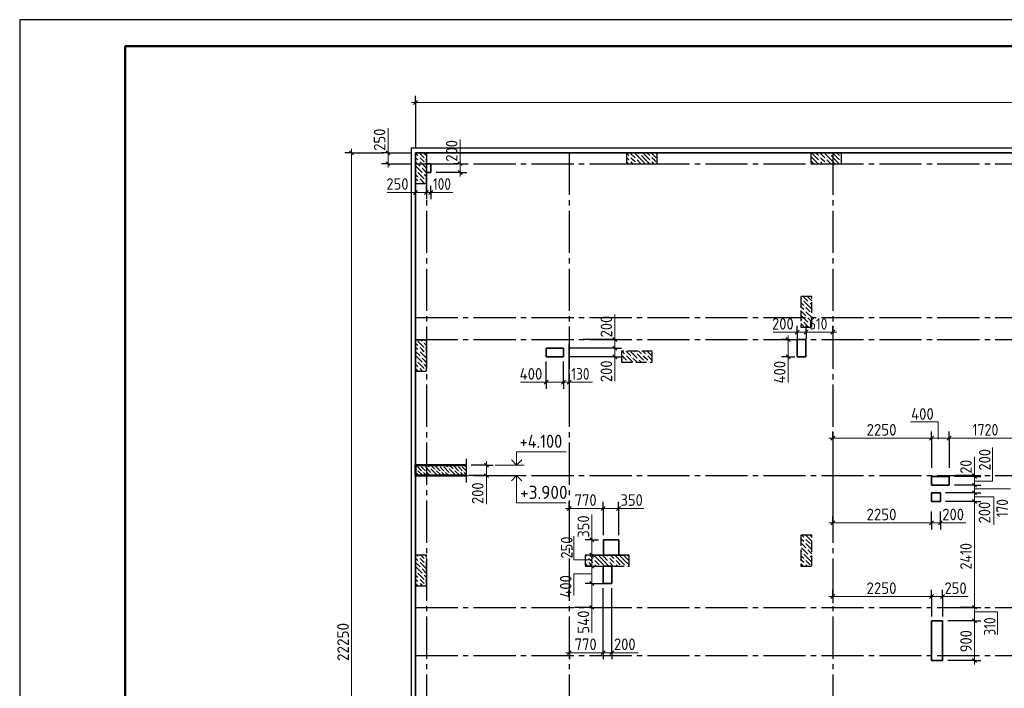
# Model space of a CAD drawing. Header units: millimetres. Extents: x 0 to 50400, y 0 to 36643.
# Tile 5 of 15: x 0 to 22420, y 20419 to 35640. Entities that reach past the tile are written whole.
import ezdxf

# ---------------------------------------------------------------- set-up
doc = ezdxf.new("R2010")
doc.units = ezdxf.units.MM
doc.linetypes.add('______2', pattern=[324, 240, -84])
doc.linetypes.add('______5', pattern=[1320, 960, -120, 120, -120])
for name, color, linetype, lineweight in [('Standard', 7, 'Continuous', 25), ('ЖБ Перекрытие верхний уровень', 7, 'Continuous', 35), ('ЖБ Пилон', 7, 'Continuous', 35), ('Общий01', 7, 'Continuous', 13), ('Примечания', 7, 'Continuous', 13), ('Размерная линия_ общее', 7, 'Continuous', 13)]:
    doc.layers.add(name, color=color, linetype=linetype, lineweight=lineweight)
doc.layers.add('Оси', color=7, linetype='______5', true_color=0x656565)
doc.styles.add('ISOCPEUR', font='txt')

msp = doc.modelspace()

# ---------------------------------------------------------------- hatches: boundary and pattern name
at = {"layer": 'ЖБ Пилон', "linetype": 'Continuous', "lineweight": -3, "transparency": 33554687}
for points in [[(9087, 32521), (9092, 32526), (9096, 32521), (9092, 32516)], [(13887, 32521), (13892, 32526), (13896, 32521), (13892, 32516)], [(14127, 32569), (14132, 32574), (14136, 32569), (14132, 32564)], [(14367, 32521), (14372, 32526), (14376, 32521), (14372, 32516)], [(18207, 32521), (18212, 32526), (18216, 32521), (18212, 32516)], [(18447, 32569), (18452, 32574), (18456, 32569), (18452, 32564)], [(18687, 32521), (18692, 32526), (18696, 32521), (18692, 32516)], [(9087, 32425), (9092, 32430), (9096, 32425), (9092, 32421)], [(9135, 32281), (9140, 32286), (9144, 32281), (9140, 32276)], [(9231, 32473), (9236, 32478), (9240, 32473), (9236, 32468)], [(9231, 32377), (9236, 32382), (9240, 32377), (9236, 32372)], [(13887, 32425), (13892, 32430), (13896, 32425), (13892, 32421)], [(14031, 32473), (14036, 32478), (14040, 32473), (14036, 32468)], [(14031, 32377), (14036, 32382), (14040, 32377), (14036, 32372)], [(14367, 32425), (14372, 32430), (14376, 32425), (14372, 32421)], [(14511, 32473), (14515, 32478), (14515, 32469)], [(14511, 32377), (14515, 32382), (14515, 32373)], [(18207, 32425), (18212, 32430), (18216, 32425), (18212, 32421)], [(18351, 32473), (18356, 32478), (18360, 32473), (18356, 32468)], [(18351, 32377), (18356, 32382), (18360, 32377), (18356, 32372)], [(18687, 32425), (18692, 32430), (18696, 32425), (18692, 32421)], [(9039, 32185), (9044, 32190), (9048, 32185), (9044, 32181)], [(9183, 32137), (9188, 32142), (9192, 32137), (9188, 32132)], [(9087, 32041), (9092, 32046), (9096, 32041), (9092, 32036)], [(9087, 31945), (9092, 31950), (9096, 31945), (9092, 31941)], [(9231, 31993), (9236, 31998), (9240, 31993), (9236, 31988)], [(17823, 29257), (17828, 29262), (17832, 29257), (17828, 29252)], [(17967, 29209), (17972, 29214), (17976, 29209), (17972, 29204)], [(17871, 29113), (17876, 29118), (17880, 29113), (17876, 29108)], [(17871, 29017), (17876, 29022), (17880, 29017), (17876, 29012)], [(18015, 28969), (18020, 28974), (18024, 28969), (18020, 28964)], [(17823, 28777), (17828, 28782), (17832, 28777), (17828, 28772)], [(17919, 28873), (17924, 28878), (17928, 28873), (17924, 28868)], [(17967, 28729), (17972, 28734), (17976, 28729), (17972, 28724)], [(9045, 28342), (9044, 28341), (9042, 28342)], [(9183, 28297), (9188, 28302), (9192, 28297), (9188, 28292)], [(9087, 28201), (9092, 28206), (9096, 28201), (9092, 28196)], [(9087, 28105), (9092, 28110), (9096, 28105), (9092, 28101)], [(9231, 28153), (9236, 28158), (9240, 28153), (9236, 28148)], [(9231, 28057), (9236, 28062), (9240, 28057), (9236, 28052)], [(14031, 28057), (14036, 28062), (14040, 28057), (14036, 28052)], [(9039, 27865), (9044, 27870), (9048, 27865), (9044, 27861)], [(9135, 27961), (9140, 27966), (9144, 27961), (9140, 27956)], [(9183, 27817), (9188, 27822), (9192, 27817), (9188, 27812)], [(13743, 27865), (13748, 27870), (13752, 27865), (13748, 27861)], [(13791, 28009), (13796, 28014), (13800, 28009), (13796, 28005)], [(13839, 27865), (13844, 27870), (13848, 27865), (13844, 27861)], [(13935, 27961), (13940, 27966), (13944, 27961), (13940, 27956)], [(14079, 27913), (14084, 27918), (14088, 27913), (14084, 27908)], [(14175, 28009), (14180, 28014), (14184, 28009), (14180, 28005)], [(14223, 27865), (14228, 27870), (14232, 27865), (14228, 27861)], [(14271, 28009), (14276, 28014), (14280, 28009), (14276, 28005)], [(14319, 27865), (14324, 27870), (14328, 27865), (14324, 27861)], [(9087, 27721), (9092, 27726), (9096, 27721), (9092, 27716)], [(9231, 27673), (9236, 27678), (9240, 27673), (9236, 27668)], [(17871, 23833), (17876, 23838), (17880, 23833), (17876, 23828)], [(17871, 23737), (17876, 23742), (17880, 23737), (17876, 23732)], [(17919, 23593), (17924, 23598), (17928, 23593), (17924, 23588)], [(18015, 23689), (18020, 23694), (18024, 23689), (18020, 23685)], [(9087, 23401), (9092, 23406), (9096, 23401), (9092, 23396)], [(9231, 23353), (9236, 23358), (9240, 23353), (9236, 23348)], [(12927, 23401), (12932, 23406), (12936, 23401), (12932, 23396)], [(13071, 23353), (13076, 23358), (13080, 23353), (13076, 23348)], [(13167, 23449), (13170, 23452), (13173, 23452), (13176, 23449), (13172, 23445)], [(13407, 23401), (13412, 23406), (13416, 23401), (13412, 23396)], [(13551, 23353), (13556, 23358), (13560, 23353), (13556, 23348)], [(13647, 23449), (13650, 23452), (13653, 23452), (13656, 23449), (13652, 23445)], [(17823, 23497), (17828, 23502), (17832, 23497), (17828, 23492)], [(17871, 23353), (17876, 23358), (17880, 23353), (17876, 23348)], [(17967, 23449), (17972, 23454), (17976, 23449), (17972, 23445)], [(9087, 23305), (9092, 23310), (9096, 23305), (9092, 23301)], [(9135, 23161), (9140, 23166), (9144, 23161), (9140, 23156)], [(9231, 23257), (9236, 23262), (9240, 23257), (9236, 23252)], [(12927, 23305), (12932, 23310), (12936, 23305), (12932, 23301)], [(13071, 23257), (13076, 23262), (13080, 23257), (13076, 23252)], [(13215, 23209), (13220, 23214), (13224, 23209), (13220, 23205)], [(13311, 23209), (13316, 23214), (13320, 23209), (13316, 23205)], [(13407, 23305), (13412, 23310), (13416, 23305), (13412, 23301)], [(13551, 23257), (13556, 23262), (13560, 23257), (13556, 23252)], [(13695, 23209), (13700, 23214), (13704, 23209), (13700, 23205)], [(13791, 23209), (13796, 23214), (13800, 23209), (13796, 23205)], [(17871, 23257), (17876, 23262), (17880, 23257), (17876, 23252)], [(18015, 23209), (18020, 23214), (18024, 23209), (18020, 23205)], [(9039, 23065), (9044, 23070), (9048, 23065), (9044, 23061)], [(9087, 22921), (9092, 22926), (9096, 22921), (9092, 22916)], [(9183, 23017), (9188, 23022), (9192, 23017), (9188, 23012)], [(9231, 22873), (9236, 22878), (9240, 22873), (9236, 22868)], [(9087, 22825), (9092, 22830), (9096, 22825), (9092, 22821)], [(9231, 22777), (9236, 22782), (9240, 22777), (9236, 22772)]]:
    msp.add_hatch(color=7, dxfattribs=at).paths.add_polyline_path(points, flags=16)
at = {"layer": 'Общий01', "linetype": 'Continuous', "lineweight": 13, "transparency": 33554687}
for points in [[(9048, 25386), (9040, 25394), (9048, 25402), (9056, 25394)], [(9132, 25470), (9124, 25478), (9132, 25486), (9140, 25478)], [(9174, 25344), (9166, 25352), (9174, 25360), (9182, 25352)], [(9216, 25470), (9208, 25478), (9216, 25486), (9224, 25478)], [(9258, 25344), (9250, 25352), (9258, 25360), (9266, 25352)], [(9342, 25428), (9334, 25436), (9342, 25444), (9350, 25436)], [(9468, 25386), (9460, 25394), (9468, 25402), (9476, 25394)], [(9552, 25470), (9544, 25478), (9552, 25486), (9560, 25478)], [(9594, 25344), (9586, 25352), (9594, 25360), (9602, 25352)], [(9636, 25470), (9628, 25478), (9636, 25486), (9644, 25478)], [(9678, 25344), (9670, 25352), (9678, 25360), (9686, 25352)], [(9762, 25428), (9754, 25436), (9762, 25444), (9770, 25436)], [(9888, 25386), (9880, 25394), (9888, 25402), (9896, 25394)], [(9972, 25470), (9964, 25478), (9972, 25486), (9980, 25478)], [(10014, 25344), (10006, 25352), (10014, 25360), (10022, 25352)], [(10056, 25470), (10048, 25478), (10056, 25486), (10064, 25478)], [(10098, 25344), (10090, 25352), (10098, 25360), (10106, 25352)], [(9090, 25260), (9082, 25268), (9090, 25276), (9098, 25268), (9090, 25260)], [(9384, 25302), (9376, 25310), (9384, 25318), (9392, 25310)], [(9510, 25260), (9502, 25268), (9510, 25276), (9518, 25268), (9510, 25260)], [(9804, 25302), (9796, 25310), (9804, 25318), (9812, 25310)], [(9930, 25260), (9922, 25268), (9930, 25276), (9938, 25268), (9930, 25260)]]:
    msp.add_hatch(color=7, dxfattribs=at).paths.add_polyline_path(points, flags=16)

# ---------------------------------------------------------------- linework, layer by layer
at = {"layer": 'Standard', "color": 7, "linetype": 'Continuous', "lineweight": 25, "transparency": 33554687}
msp.add_line((2400, 35040), (2400, 1270), dxfattribs=at)
msp.add_lwpolyline([(0, 0), (50400, 0), (50400, 35640), (0, 35640), (0, 0)], close=True, dxfattribs=at)
at = {"layer": 'Standard', "color": 7, "linetype": 'Continuous', "lineweight": 50, "transparency": 33554687}
msp.add_lwpolyline([(2400, 35040), (49800, 35040), (49800, 600), (2400, 600), (2400, 35040)], close=True, dxfattribs=at)
at = {"layer": 'Standard', "color": 254, "linetype": 'Continuous', "lineweight": -3, "true_color": 0xc4c4ff, "transparency": 33554687}
msp.add_lwpolyline([(8915, 10212), (40365, 10212), (40365, 32712), (8915, 32712), (8915, 10212)], dxfattribs=at)
at = {"layer": 'ЖБ Перекрытие верхний уровень', "color": 7, "linetype": 'Continuous', "lineweight": 35, "transparency": 33554687}
for p, q in [((30365, 32612), (9015, 32612)), ((9015, 32612), (9015, 13862)), ((9365, 32362), (9265, 32362)), ((9265, 32362), (9265, 32162)), ((9365, 32162), (9365, 32362)), ((9265, 32162), (9365, 32162)), ((17904, 28362), (17704, 28362)), ((17704, 28362), (17704, 27962)), ((17904, 27962), (17904, 28362)), ((12385, 28162), (11985, 28162)), ((11985, 28162), (11985, 27962)), ((12385, 27962), (12385, 28162)), ((11985, 27962), (12385, 27962)), ((17704, 27962), (17904, 27962)), ((21163, 25242), (20763, 25242)), ((20763, 25242), (20763, 25042)), ((21163, 25042), (21163, 25242)), ((20763, 25042), (21163, 25042)), ((20964, 24872), (20764, 24872)), ((20764, 24872), (20764, 24672)), ((20764, 24672), (20964, 24672)), ((20964, 24672), (20964, 24872)), ((13641, 23802), (13291, 23802)), ((13291, 23802), (13291, 23452)), ((13641, 23452), (13641, 23802)), ((13291, 23452), (13641, 23452)), ((13486, 23202), (13286, 23202)), ((13286, 23202), (13286, 22802)), ((13486, 22802), (13486, 23202)), ((13286, 22802), (13486, 22802)), ((21015, 21952), (20765, 21952)), ((20765, 21952), (20765, 21052)), ((21015, 21052), (21015, 21952)), ((20765, 21052), (21015, 21052))]:
    msp.add_line(p, q, dxfattribs=at)
at = {"layer": 'ЖБ Пилон', "color": 253, "linetype": '______2', "lineweight": -3, "true_color": 0xa0a0a0, "transparency": 33554687}
for p, q in [((9265, 32612), (9015, 32612)), ((9015, 32612), (9015, 31912)), ((9265, 31912), (9265, 32612)), ((14515, 32612), (13815, 32612)), ((13815, 32612), (13815, 32362)), ((14515, 32362), (14515, 32612)), ((18715, 32612), (18015, 32612)), ((18015, 32612), (18015, 32362)), ((18715, 32362), (18715, 32612)), ((13815, 32362), (14515, 32362)), ((18015, 32362), (18715, 32362)), ((9015, 31912), (9265, 31912)), ((18035, 29342), (17785, 29342)), ((17785, 29342), (17785, 28642)), ((18035, 28642), (18035, 29342)), ((17785, 28642), (18035, 28642)), ((9265, 28342), (9015, 28342)), ((9015, 28342), (9015, 27642)), ((9265, 27642), (9265, 28342)), ((14405, 28092), (13705, 28092)), ((13705, 28092), (13705, 27842)), ((14405, 27842), (14405, 28092)), ((13705, 27842), (14405, 27842)), ((9015, 27642), (9265, 27642)), ((18035, 23902), (17785, 23902)), ((17785, 23902), (17785, 23202)), ((18035, 23202), (18035, 23902)), ((9265, 23452), (9015, 23452)), ((9015, 23452), (9015, 22752)), ((9265, 22752), (9265, 23452)), ((13875, 23452), (12875, 23452)), ((12875, 23452), (12875, 23202)), ((13875, 23202), (13875, 23452)), ((12875, 23202), (13875, 23202)), ((17785, 23202), (18035, 23202)), ((9015, 22752), (9265, 22752))]:
    msp.add_line(p, q, dxfattribs=at)
at = {"layer": 'ЖБ Пилон', "color": 253, "linetype": 'Continuous', "lineweight": -3, "true_color": 0xa0a0a0, "transparency": 33554687}
for p, q in [((9015, 32598), (9068, 32545)), ((9096, 32612), (9212, 32497)), ((9265, 32540), (9212, 32593)), ((13815, 32598), (13868, 32545)), ((13896, 32612), (14012, 32497)), ((14156, 32449), (14012, 32593)), ((14088, 32612), (14108, 32593)), ((14156, 32545), (14252, 32449)), ((14252, 32545), (14184, 32612)), ((14252, 32545), (14348, 32449)), ((14280, 32612), (14348, 32545)), ((14376, 32612), (14492, 32497)), ((14515, 32570), (14492, 32593)), ((18015, 32526), (18092, 32449)), ((18092, 32545), (18024, 32612)), ((18092, 32545), (18188, 32449)), ((18120, 32612), (18188, 32545)), ((18216, 32612), (18332, 32497)), ((18476, 32449), (18332, 32593)), ((18408, 32612), (18428, 32593)), ((18476, 32545), (18572, 32449)), ((18572, 32545), (18504, 32612)), ((18572, 32545), (18668, 32449)), ((18600, 32612), (18668, 32545)), ((18696, 32612), (18715, 32594)), ((9015, 32502), (9068, 32449)), ((9015, 32406), (9116, 32305)), ((9020, 32305), (9164, 32161)), ((9164, 32449), (9116, 32497)), ((9116, 32401), (9260, 32257)), ((9212, 32401), (9164, 32449)), ((9260, 32449), (9265, 32444)), ((9260, 32353), (9265, 32348)), ((13815, 32502), (13868, 32449)), ((13815, 32406), (13858, 32362)), ((13964, 32449), (13916, 32497)), ((13916, 32401), (13954, 32362)), ((14012, 32401), (13964, 32449)), ((14060, 32449), (14147, 32362)), ((14156, 32449), (14242, 32362)), ((14252, 32449), (14338, 32362)), ((14444, 32449), (14396, 32497)), ((14396, 32401), (14434, 32362)), ((14492, 32401), (14444, 32449)), ((18015, 32430), (18082, 32362)), ((18092, 32449), (18178, 32362)), ((18284, 32449), (18236, 32497)), ((18236, 32401), (18274, 32362)), ((18332, 32401), (18284, 32449)), ((18380, 32449), (18467, 32362)), ((18476, 32449), (18562, 32362)), ((18572, 32449), (18658, 32362)), ((9020, 32209), (9015, 32214)), ((9015, 32118), (9068, 32065)), ((9068, 32161), (9212, 32017)), ((9164, 32257), (9265, 32156)), ((9265, 32060), (9212, 32113)), ((9015, 32022), (9068, 31969)), ((9015, 31926), (9028, 31912)), ((9164, 31969), (9116, 32017)), ((9116, 31921), (9124, 31912)), ((9212, 31921), (9164, 31969)), ((9260, 31969), (9265, 31964)), ((17785, 29300), (17804, 29281)), ((17785, 29204), (17852, 29137)), ((17838, 29342), (17948, 29233)), ((17996, 29089), (17852, 29233)), ((18035, 29242), (17948, 29329)), ((17996, 29185), (18035, 29146)), ((18030, 29342), (18035, 29338)), ((17804, 29089), (17785, 29108)), ((17785, 29012), (17900, 28897)), ((17852, 29041), (17804, 29089)), ((17900, 29089), (17996, 28993)), ((17900, 28993), (18035, 28858)), ((17996, 29089), (18035, 29050)), ((17785, 28820), (17804, 28801)), ((17785, 28724), (17852, 28657)), ((17804, 28897), (17948, 28753)), ((17962, 28642), (17852, 28753)), ((18035, 28762), (17948, 28849)), ((17996, 28705), (18035, 28666)), ((9015, 28278), (9068, 28225)), ((9068, 28321), (9212, 28177)), ((9142, 28342), (9164, 28321)), ((9265, 28220), (9212, 28273)), ((9238, 28342), (9265, 28316)), ((9015, 28182), (9068, 28129)), ((9015, 28086), (9116, 27985)), ((9164, 28129), (9116, 28177)), ((9116, 28081), (9260, 27937)), ((9212, 28081), (9164, 28129)), ((9260, 28129), (9265, 28124)), ((9260, 28033), (9265, 28028)), ((13713, 28092), (13772, 28033)), ((13809, 28092), (13916, 27985)), ((13916, 28081), (14060, 27937)), ((14012, 28081), (14000, 28092)), ((14060, 28033), (14204, 27889)), ((14096, 28092), (14156, 28033)), ((14193, 28092), (14252, 28033)), ((14289, 28092), (14396, 27985)), ((14396, 28081), (14405, 28072)), ((9020, 27889), (9015, 27894)), ((9020, 27985), (9164, 27841)), ((9068, 27841), (9212, 27697)), ((9164, 27937), (9265, 27836)), ((13705, 27908), (13724, 27889)), ((13772, 27937), (13724, 27985)), ((13820, 27889), (13772, 27937)), ((13820, 27985), (13962, 27842)), ((13964, 27937), (14058, 27842)), ((14154, 27842), (14108, 27889)), ((14252, 27937), (14204, 27985)), ((14300, 27889), (14252, 27937)), ((14300, 27985), (14405, 27880)), ((9015, 27798), (9068, 27745)), ((9015, 27702), (9068, 27649)), ((9164, 27649), (9116, 27697)), ((9170, 27642), (9164, 27649)), ((9265, 27740), (9212, 27793)), ((9260, 27649), (9265, 27644)), ((17804, 23809), (17785, 23828)), ((17852, 23761), (17804, 23809)), ((17806, 23902), (17852, 23857)), ((17900, 23809), (17996, 23713)), ((17996, 23809), (17903, 23902)), ((17996, 23809), (18035, 23770)), ((17998, 23902), (18035, 23866)), ((17785, 23732), (17900, 23617)), ((17804, 23617), (17948, 23473)), ((17900, 23713), (18035, 23578)), ((18035, 23482), (17948, 23569)), ((9015, 23382), (9068, 23329)), ((9040, 23452), (9068, 23425)), ((9164, 23329), (9116, 23377)), ((9136, 23452), (9212, 23377)), ((9212, 23281), (9164, 23329)), ((9265, 23420), (9232, 23452)), ((9260, 23329), (9265, 23324)), ((12875, 23362), (12908, 23329)), ((12880, 23452), (12908, 23425)), ((13004, 23329), (12956, 23377)), ((12976, 23452), (13052, 23377)), ((13052, 23281), (13004, 23329)), ((13196, 23329), (13072, 23452)), ((13100, 23329), (13196, 23233)), ((13196, 23425), (13292, 23329)), ((13196, 23329), (13292, 23233)), ((13292, 23425), (13264, 23452)), ((13292, 23425), (13388, 23329)), ((13292, 23329), (13418, 23202)), ((13360, 23452), (13388, 23425)), ((13484, 23329), (13436, 23377)), ((13456, 23452), (13532, 23377)), ((13532, 23281), (13484, 23329)), ((13676, 23329), (13552, 23452)), ((13580, 23329), (13676, 23233)), ((13676, 23425), (13772, 23329)), ((13676, 23329), (13772, 23233)), ((13772, 23425), (13744, 23452)), ((13772, 23425), (13868, 23329)), ((13772, 23329), (13875, 23226)), ((13840, 23452), (13868, 23425)), ((17785, 23540), (17804, 23521)), ((17785, 23444), (17852, 23377)), ((17804, 23329), (17785, 23348)), ((17852, 23281), (17804, 23329)), ((17996, 23329), (17852, 23473)), ((17900, 23329), (17996, 23233)), ((17996, 23425), (18035, 23386)), ((17996, 23329), (18035, 23290)), ((9015, 23286), (9116, 23185)), ((9020, 23089), (9015, 23094)), ((9020, 23185), (9164, 23041)), ((9116, 23281), (9260, 23137)), ((9164, 23137), (9265, 23036)), ((9260, 23233), (9265, 23228)), ((12875, 23266), (12938, 23202)), ((12956, 23281), (13034, 23202)), ((13100, 23233), (13130, 23202)), ((13436, 23281), (13514, 23202)), ((13580, 23233), (13610, 23202)), ((17785, 23252), (17834, 23202)), ((17900, 23233), (17930, 23202)), ((9015, 22998), (9068, 22945)), ((9015, 22902), (9068, 22849)), ((9068, 23041), (9212, 22897)), ((9164, 22849), (9116, 22897)), ((9265, 22940), (9212, 22993)), ((9015, 22806), (9068, 22752)), ((9116, 22801), (9164, 22752)), ((9212, 22801), (9164, 22849)), ((9260, 22849), (9265, 22844)), ((9260, 22753), (9260, 22752))]:
    msp.add_line(p, q, dxfattribs=at)
at = {"layer": 'Общий01', "color": 7, "linetype": 'Continuous', "lineweight": 25, "transparency": 33554687}
msp.add_line((10165, 25644), (10165, 25104), dxfattribs=at)
at = {"layer": 'Общий01', "color": 7, "linetype": 'Continuous', "lineweight": 35, "transparency": 33554687}
for p, q in [((11314, 25500), (11197, 25618)), ((11314, 25500), (11432, 25618)), ((11314, 25260), (11197, 25143)), ((11314, 25260), (11432, 25143))]:
    msp.add_line(p, q, dxfattribs=at)
at = {"layer": 'Общий01', "color": 7, "linetype": 'Continuous', "lineweight": 13, "transparency": 33554687}
for p, q in [((9015, 25427), (9027, 25415)), ((9015, 25343), (9069, 25289)), ((9027, 25499), (9153, 25373)), ((9182, 25260), (9069, 25373)), ((9110, 25500), (9111, 25499)), ((9195, 25415), (9153, 25457)), ((9194, 25500), (9195, 25499)), ((9237, 25373), (9195, 25415)), ((9237, 25457), (9363, 25331)), ((9278, 25500), (9321, 25457)), ((9362, 25500), (9447, 25415)), ((9363, 25415), (9489, 25289)), ((9447, 25499), (9573, 25373)), ((9602, 25260), (9489, 25373)), ((9530, 25500), (9531, 25499)), ((9615, 25415), (9573, 25457)), ((9614, 25500), (9615, 25499)), ((9657, 25373), (9615, 25415)), ((9657, 25457), (9783, 25331)), ((9698, 25500), (9741, 25457)), ((9782, 25500), (9867, 25415)), ((9783, 25415), (9909, 25289)), ((9867, 25499), (9993, 25373)), ((10022, 25260), (9909, 25373)), ((9950, 25500), (9951, 25499)), ((10035, 25415), (9993, 25457)), ((10034, 25500), (10035, 25499)), ((10077, 25373), (10035, 25415)), ((10077, 25457), (10165, 25369)), ((10118, 25500), (10161, 25457)), ((10825, 25500), (11490, 25500)), ((10825, 25500), (11490, 25500)), ((9195, 25331), (9266, 25260)), ((9279, 25331), (9350, 25260)), ((9434, 25260), (9405, 25289)), ((9615, 25331), (9686, 25260)), ((9699, 25331), (9770, 25260)), ((9854, 25260), (9825, 25289)), ((10035, 25331), (10106, 25260)), ((10119, 25331), (10165, 25285)), ((10825, 25260), (11455, 25260)), ((10825, 25260), (11490, 25260))]:
    msp.add_line(p, q, dxfattribs=at)
at = {"layer": 'Общий01', "color": 7, "linetype": 'Continuous', "lineweight": 50, "transparency": 33554687}
msp.add_line((9015, 25260), (10165, 25260), dxfattribs=at)
at = {"layer": 'Общий01', "color": 7, "linetype": 'Continuous', "lineweight": 13, "transparency": 33554687}
for points in [[(11314, 25500), (11314, 25801), (12441, 25801)], [(11314, 25260), (11314, 24644), (12441, 24644)]]:
    msp.add_lwpolyline(points, dxfattribs=at)
at = {"layer": 'Общий01', "color": 7, "linetype": 'Continuous', "lineweight": 50, "transparency": 33554687}
msp.add_lwpolyline([(9015, 25260), (9015, 25500), (10165, 25500)], dxfattribs=at)
at = {"layer": 'Оси', "color": 8, "linetype": '______5', "lineweight": -3, "transparency": 33554687}
for p, q in [((9265, 32612), (9265, 8317)), ((12515, 32612), (12515, 8317)), ((18515, 32612), (18515, 8317)), ((9015, 32362), (42963, 32362)), ((9015, 28862), (42963, 28862)), ((9015, 28362), (42963, 28362)), ((9015, 25262), (42963, 25262)), ((9015, 22262), (42963, 22262)), ((9015, 21162), (42963, 21162))]:
    msp.add_line(p, q, dxfattribs=at)
at = {"layer": 'Примечания', "color": 7, "linetype": 'Continuous', "lineweight": 13, "transparency": 33554687}
for p, q in [((8387, 32612), (8387, 33172)), ((10029, 32362), (10029, 32912)), ((9015, 31708), (8365, 31708)), ((9015, 31708), (8365, 31708)), ((9365, 31708), (9865, 31708)), ((13551, 28362), (13551, 28932)), ((17705, 28524), (17155, 28524)), ((13551, 27962), (13551, 27412)), ((17498, 27962), (17498, 27379)), ((11985, 27385), (11405, 27385)), ((12515, 27385), (13045, 27385)), ((20912, 26482), (20282, 26482)), ((20912, 26092), (20912, 26482)), ((22150, 25138), (22150, 25904)), ((21739, 25090), (21739, 25690)), ((10628, 24612), (10628, 25260)), ((21740, 25138), (22150, 25138)), ((21739, 24958), (22565, 24958)), ((21739, 24780), (22179, 24780)), ((22179, 24780), (22179, 24140)), ((13635, 24512), (14215, 24512)), ((13029, 23802), (13029, 24372)), ((20964, 24184), (21544, 24184)), ((12619, 23340), (12619, 23880)), ((13029, 23340), (12619, 23340)), ((13029, 23022), (12619, 23022)), ((12619, 23022), (12619, 22532)), ((21015, 22507), (21595, 22507)), ((13029, 22262), (13029, 21682)), ((21739, 22163), (22269, 22163)), ((22269, 22163), (22269, 21633)), ((13486, 21230), (14086, 21230))]:
    msp.add_line(p, q, dxfattribs=at)
at = {"layer": 'Размерная линия_ общее', "color": 253, "linetype": 'Continuous', "lineweight": -3, "true_color": 0xa0a0a0, "transparency": 33554687}
for p, q in [((9015, 33755), (9015, 33905)), ((9015, 33755), (9015, 33605)), ((9015, 33755), (9015, 32712)), ((7556, 32612), (7406, 32612)), ((7556, 32612), (7706, 32612)), ((7556, 32612), (8287, 32612)), ((8387, 32612), (8237, 32612)), ((8387, 32612), (8537, 32612)), ((8387, 32612), (8915, 32612)), ((8387, 32362), (8237, 32362)), ((8387, 32362), (8537, 32362)), ((8387, 32362), (8915, 32362)), ((10029, 32362), (9879, 32362)), ((10029, 32362), (9994, 32362)), ((10029, 32362), (10179, 32362)), ((10029, 32162), (9485, 32162)), ((10029, 32162), (9879, 32162)), ((10029, 32162), (10179, 32162)), ((9015, 31708), (9015, 31858)), ((9015, 31708), (9015, 31858)), ((9265, 31708), (9265, 31858)), ((9265, 31708), (9265, 31858)), ((9365, 31708), (9365, 31858)), ((9015, 31708), (9015, 31558)), ((9015, 31708), (9015, 31708)), ((9015, 31708), (9015, 31558)), ((9265, 31708), (9265, 31558)), ((9265, 31708), (9265, 31708)), ((9265, 31708), (9265, 31558)), ((9365, 31708), (9365, 31558)), ((17705, 28524), (17705, 28674)), ((17705, 28524), (17705, 28374)), ((17705, 28524), (17705, 28462)), ((17905, 28524), (17905, 28674)), ((17905, 28524), (17905, 28374)), ((17905, 28524), (17905, 28462)), ((18515, 28524), (18515, 28674)), ((18515, 28524), (18515, 28374)), ((18515, 28524), (18515, 28462)), ((13551, 28362), (13401, 28362)), ((13551, 28362), (13701, 28362)), ((17498, 28362), (17348, 28362)), ((17498, 28362), (17648, 28362)), ((17498, 28362), (17498, 28362)), ((13551, 28162), (13401, 28162)), ((13551, 28162), (13701, 28162)), ((13551, 27962), (13401, 27962)), ((13551, 27962), (13701, 27962)), ((17498, 27962), (17348, 27962)), ((17498, 27962), (17648, 27962)), ((17498, 27962), (17585, 27962)), ((11985, 27385), (11985, 27535)), ((11985, 27385), (11985, 27235)), ((12385, 27385), (12385, 27535)), ((12385, 27385), (12385, 27235)), ((12515, 27385), (12515, 27535)), ((12515, 27385), (12515, 27235)), ((18515, 26112), (18515, 26262)), ((20765, 26112), (20765, 26262)), ((21165, 26112), (21165, 26262)), ((21165, 26112), (21165, 26262)), ((18515, 26112), (18515, 25962)), ((18515, 26112), (18515, 24481)), ((20765, 26112), (20765, 25962)), ((20765, 26112), (20765, 25439)), ((21165, 26112), (21165, 25962)), ((21165, 26112), (21165, 26112)), ((21165, 26112), (21165, 25962)), ((21165, 26112), (21165, 25439)), ((10628, 25500), (10281, 25500)), ((10628, 25500), (10478, 25500)), ((10628, 25500), (10778, 25500)), ((10628, 25260), (10227, 25260)), ((10628, 25260), (10478, 25260)), ((10628, 25260), (10778, 25260)), ((21739, 25262), (21589, 25262)), ((21739, 25242), (21589, 25242)), ((21739, 25262), (21889, 25262)), ((21739, 25242), (21889, 25242)), ((21739, 25042), (21589, 25042)), ((21739, 25042), (21889, 25042)), ((12515, 24512), (12515, 24662)), ((13285, 24512), (13285, 24662)), ((13635, 24512), (13635, 24662)), ((21739, 24872), (21589, 24872)), ((21739, 24672), (21589, 24672)), ((21739, 24872), (21889, 24872)), ((21739, 24672), (21889, 24672)), ((12515, 24512), (12515, 24362)), ((12515, 24512), (12515, 24215)), ((13285, 24512), (13285, 24362)), ((13285, 24512), (13285, 23902)), ((13635, 24512), (13635, 24362)), ((13635, 24512), (13635, 23902)), ((18514, 24184), (18514, 24334)), ((20764, 24184), (20764, 24334)), ((20964, 24184), (20964, 24334)), ((18514, 24184), (18514, 24034)), ((18514, 24184), (18514, 24184)), ((20764, 24184), (20764, 24034)), ((20964, 24184), (20964, 24034)), ((13029, 23802), (12879, 23802)), ((13029, 23802), (13179, 23802)), ((13029, 23802), (13165, 23802)), ((13029, 23452), (12879, 23452)), ((13029, 23452), (13179, 23452)), ((13029, 23452), (13745, 23452)), ((13029, 23202), (12879, 23202)), ((13029, 23202), (13179, 23202)), ((13029, 23202), (13365, 23202)), ((13029, 22802), (12879, 22802)), ((13029, 22802), (13179, 22802)), ((13029, 22802), (13336, 22802)), ((18515, 22507), (18515, 22657)), ((20765, 22507), (20765, 22657)), ((21015, 22507), (21015, 22657)), ((18515, 22507), (18515, 22357)), ((18515, 22507), (18515, 22362)), ((20765, 22507), (20765, 22357)), ((20765, 22507), (20765, 22052)), ((21015, 22507), (21015, 22357)), ((21015, 22507), (21015, 22052)), ((13029, 22262), (12879, 22262)), ((13029, 22262), (13179, 22262)), ((21739, 22262), (21404, 22262)), ((21739, 22262), (21589, 22262)), ((21739, 22262), (21589, 22262)), ((21739, 22262), (21889, 22262)), ((21739, 22262), (21739, 22262)), ((21739, 22262), (21889, 22262)), ((21739, 21952), (21135, 21952)), ((21739, 21952), (21589, 21952)), ((21739, 21952), (21889, 21952)), ((12516, 21230), (12516, 21380)), ((13286, 21230), (13286, 21380)), ((13486, 21230), (13486, 21380)), ((12516, 21230), (12516, 21080)), ((12516, 21230), (12516, 21230)), ((13286, 21230), (13286, 21080)), ((13486, 21230), (13486, 21080)), ((21739, 21052), (21135, 21052)), ((21739, 21052), (21589, 21052)), ((21739, 21052), (21889, 21052))]:
    msp.add_line(p, q, dxfattribs=at)
at = {"layer": 'Размерная линия_ общее', "color": 7, "linetype": 'Continuous', "lineweight": 13, "transparency": 33554687}
for p, q in [((9015, 33755), (8925, 33755)), ((9015, 33755), (40265, 33755)), ((7556, 32612), (7556, 32702)), ((8387, 32612), (8387, 32702)), ((8387, 32362), (8387, 32272)), ((10029, 32362), (10029, 32452)), ((10029, 32162), (10029, 32072)), ((9015, 31708), (8925, 31708)), ((9015, 31708), (8925, 31708)), ((9015, 31708), (9265, 31708)), ((9015, 31708), (9265, 31708)), ((9265, 31708), (9355, 31708)), ((9265, 31708), (9365, 31708)), ((9365, 31708), (9455, 31708)), ((17705, 28524), (17615, 28524)), ((17705, 28524), (17905, 28524)), ((17905, 28524), (18515, 28524)), ((18515, 28524), (18605, 28524)), ((13551, 28362), (13551, 28452)), ((13551, 28162), (13551, 28362)), ((17498, 28362), (17498, 28452)), ((17498, 27962), (17498, 28362)), ((13551, 27962), (13551, 28162)), ((13551, 27962), (13551, 27872)), ((17498, 27962), (17498, 27872)), ((11985, 27385), (11895, 27385)), ((11985, 27385), (12385, 27385)), ((12385, 27385), (12515, 27385)), ((12515, 27385), (12605, 27385)), ((18515, 26112), (18425, 26112)), ((18515, 26112), (20765, 26112)), ((20765, 26112), (21165, 26112)), ((21165, 26112), (21075, 26112)), ((21165, 26112), (22885, 26112)), ((21165, 26112), (21255, 26112)), ((10628, 25500), (10628, 25590)), ((10628, 25500), (10628, 25260)), ((21739, 25262), (21739, 25352)), ((10628, 25260), (10628, 25170)), ((21739, 25242), (21739, 25262)), ((21739, 25042), (21739, 25242)), ((21739, 24872), (21739, 25042)), ((21739, 24672), (21739, 24872)), ((12515, 24512), (12425, 24512)), ((12515, 24512), (13285, 24512)), ((13285, 24512), (13635, 24512)), ((13635, 24512), (13725, 24512)), ((18514, 24184), (18424, 24184)), ((18514, 24184), (20764, 24184)), ((20764, 24184), (20964, 24184)), ((20964, 24184), (21054, 24184)), ((13029, 23802), (13029, 23892)), ((13029, 23452), (13029, 23802)), ((13029, 23202), (13029, 23452)), ((13029, 22802), (13029, 23202)), ((13029, 22262), (13029, 22802)), ((18515, 22507), (18425, 22507)), ((18515, 22507), (20765, 22507)), ((20765, 22507), (21015, 22507)), ((21015, 22507), (21105, 22507)), ((13029, 22262), (13029, 22172)), ((21739, 22262), (21739, 22352)), ((21739, 21952), (21739, 22262)), ((21739, 22262), (21739, 22172)), ((12516, 21230), (12426, 21230)), ((12516, 21230), (13286, 21230)), ((13286, 21230), (13486, 21230)), ((13486, 21230), (13576, 21230)), ((21739, 21052), (21739, 20962))]:
    msp.add_line(p, q, dxfattribs=at)
at = {"layer": 'Размерная линия_ общее', "color": 7, "linetype": 'Continuous', "lineweight": 25, "transparency": 33554687}
for p, q in [((8970, 33710), (9060, 33800)), ((7601, 32567), (7511, 32657)), ((8432, 32567), (8342, 32657)), ((8432, 32317), (8342, 32407)), ((10074, 32317), (9984, 32407)), ((10074, 32117), (9984, 32207)), ((8970, 31663), (9060, 31753)), ((8970, 31663), (9060, 31753)), ((9220, 31663), (9310, 31753)), ((9220, 31663), (9310, 31753)), ((9320, 31663), (9410, 31753)), ((17660, 28479), (17750, 28569)), ((17860, 28479), (17950, 28569)), ((18470, 28479), (18560, 28569)), ((13596, 28317), (13506, 28407)), ((17543, 28317), (17453, 28407)), ((13596, 28117), (13506, 28207)), ((13596, 27917), (13506, 28007)), ((17543, 27917), (17453, 28007)), ((11940, 27340), (12030, 27430)), ((12340, 27340), (12430, 27430)), ((12470, 27340), (12560, 27430)), ((18470, 26067), (18560, 26157)), ((20720, 26067), (20810, 26157)), ((21120, 26067), (21210, 26157)), ((21120, 26067), (21210, 26157)), ((10583, 25545), (10673, 25455)), ((10583, 25305), (10673, 25215)), ((21784, 25217), (21694, 25307)), ((21784, 25197), (21694, 25287)), ((21784, 24997), (21694, 25087)), ((21784, 24827), (21694, 24917)), ((21784, 24627), (21694, 24717)), ((12470, 24467), (12560, 24557)), ((13240, 24467), (13330, 24557)), ((13590, 24467), (13680, 24557)), ((18469, 24139), (18559, 24229)), ((20719, 24139), (20809, 24229)), ((20919, 24139), (21009, 24229)), ((13074, 23757), (12984, 23847)), ((13074, 23407), (12984, 23497)), ((13074, 23157), (12984, 23247)), ((13074, 22757), (12984, 22847)), ((18470, 22462), (18560, 22552)), ((20720, 22462), (20810, 22552)), ((20970, 22462), (21060, 22552)), ((13074, 22217), (12984, 22307)), ((21784, 22217), (21694, 22307)), ((21784, 22217), (21694, 22307)), ((21784, 21907), (21694, 21997)), ((12471, 21185), (12561, 21275)), ((13241, 21185), (13331, 21275)), ((13441, 21185), (13531, 21275)), ((21784, 21007), (21694, 21097))]:
    msp.add_line(p, q, dxfattribs=at)
at = {"layer": 'Размерная линия_ общее', "color": 7, "linetype": 'Continuous', "lineweight": 13, "transparency": 33554687}
for points in [[(7556, 10362), (7556, 20923), (7556, 20923), (7556, 32612)], [(8387, 32362), (8387, 32529), (8387, 32529), (8387, 32612)], [(10029, 32162), (10029, 32279), (10029, 32279), (10029, 32362)], [(21739, 22262), (21739, 23013), (21739, 23013), (21739, 23059), (21739, 23059), (21739, 23108), (21739, 23108), (21739, 23238), (21739, 23238), (21739, 24672)], [(21739, 21052), (21739, 21130), (21739, 21130), (21739, 21139), (21739, 21139), (21739, 21952)]]:
    msp.add_lwpolyline(points, dxfattribs=at)
at = {"layer": 'Размерная линия_ общее', "color": 253, "linetype": 'Continuous', "lineweight": -3, "true_color": 0xa0a0a0, "transparency": 33554687}
for points in [[(12515, 27385), (12515, 27405), (12515, 27405), (12515, 27652), (12515, 27652), (12515, 28262)], [(13551, 28362), (13531, 28362), (13531, 28362), (12828, 28362)], [(13551, 28162), (13531, 28162), (13531, 28162), (12505, 28162)], [(11985, 27385), (11985, 27405), (11985, 27405), (11985, 27540), (11985, 27540), (11985, 27862)], [(12385, 27385), (12385, 27405), (12385, 27405), (12385, 27624), (12385, 27624), (12385, 27862)], [(13551, 27962), (13531, 27962), (13531, 27962), (12505, 27962)], [(21739, 25242), (21719, 25242), (21719, 25242), (21283, 25242)], [(21739, 25262), (21719, 25262), (21719, 25262), (21307, 25262)], [(21739, 25042), (21719, 25042), (21719, 25042), (21283, 25042)], [(21739, 24872), (21719, 24872), (21719, 24872), (21084, 24872)], [(21739, 24672), (21719, 24672), (21719, 24672), (21084, 24672)], [(20764, 24184), (20764, 24204), (20764, 24204), (20764, 24446)], [(20964, 24184), (20964, 24204), (20964, 24204), (20964, 24446)], [(13286, 21230), (13286, 21250), (13286, 21250), (13286, 21512), (13286, 21512), (13286, 22702)], [(13486, 21230), (13486, 21250), (13486, 21250), (13486, 21588), (13486, 21588), (13486, 22702)], [(13029, 22262), (13008, 22262), (13008, 22262), (12866, 22262), (12866, 22262), (12694, 22262), (12694, 22262), (12635, 22262)]]:
    msp.add_lwpolyline(points, dxfattribs=at)

# ---------------------------------------------------------------- texts
at = {"layer": 'Общий01', "color": 7, "linetype": 'Continuous', "lineweight": 25, "transparency": 33554687, "char_height": 300, "attachment_point": 7, "style": 'ISOCPEUR'}
for s, insert, width in [('\\W0.90;+4.100', (11383, 25892), 1244.55), ('\\W0.95;+3.900', (11396, 24730), 1281.43)]:
    msp.add_mtext(s, dxfattribs=dict(at, insert=insert, width=width))
at = {"layer": 'Размерная линия_ общее', "color": 7, "linetype": 'Continuous', "lineweight": 25, "transparency": 33554687, "char_height": 264, "attachment_point": 7, "rotation": 90, "style": 'ISOCPEUR'}
for s, insert, width in [('\\W0.91;250', (8327, 32657), 674.39), ('\\W0.91;200', (9969, 32407), 674.38), ('\\W0.91;200', (13491, 28407), 674.39), ('\\W0.91;200', (13491, 27389), 674.39), ('\\W0.92;400', (17438, 27357), 701.33), ('\\W0.91;200', (22107, 25375), 674.38), ('\\W0.87;20', (21679, 25307), 484.71), ('\\W0.91;200', (10561, 24613), 674.39), ('\\W0.91;200', (22101, 24172), 674.39), ('\\W0.83;170', (22506, 24313), 610.29), ('\\W0.91;350', (12969, 23847), 674.39), ('\\W0.91;250', (12589, 23371), 674.39), ('\\W0.87;2410', (21679, 23124), 827.32), ('\\W0.92;400', (12566, 22481), 701.33), ('\\W0.92;540', (12969, 21663), 701.33), ('\\W0.83;310', (22221, 21619), 610.29), ('\\W0.95;22250', (7496, 21039), 1048.04), ('\\W0.91;900', (21679, 21238), 674.38)]:
    msp.add_mtext(s, dxfattribs=dict(at, insert=insert, width=width))
at = {"layer": 'Размерная линия_ общее', "color": 7, "linetype": 'Continuous', "lineweight": 25, "transparency": 33554687, "char_height": 264, "attachment_point": 7, "style": 'ISOCPEUR'}
for s, insert, width in [('\\W0.91;250', (8350, 31768), 674.38), ('\\W0.91;250', (8350, 31768), 674.38), ('\\W0.83;100', (9410, 31768), 610.28), ('\\W0.91;200', (17131, 28584), 674.39), ('\\W0.83;610', (17972, 28584), 610.28), ('\\W0.92;400', (11385, 27445), 701.31), ('\\W0.83;130', (12560, 27445), 610.29), ('\\W0.92;400', (20298, 26533), 701.33), ('\\W0.93;2250', (19284, 26172), 861.71), ('\\W0.87;1720', (21695, 26172), 800.3), ('\\W0.91;770', (12636, 24572), 674.38), ('\\W0.91;350', (13680, 24572), 674.38), ('\\W0.93;2250', (19283, 24244), 861.71), ('\\W0.91;200', (21009, 24244), 674.39), ('\\W0.93;2250', (19283, 22567), 861.7), ('\\W0.91;250', (21059, 22567), 674.39), ('\\W0.91;770', (12637, 21290), 674.38), ('\\W0.91;200', (13531, 21290), 674.38)]:
    msp.add_mtext(s, dxfattribs=dict(at, insert=insert, width=width))

doc.saveas('drawing.dxf')
